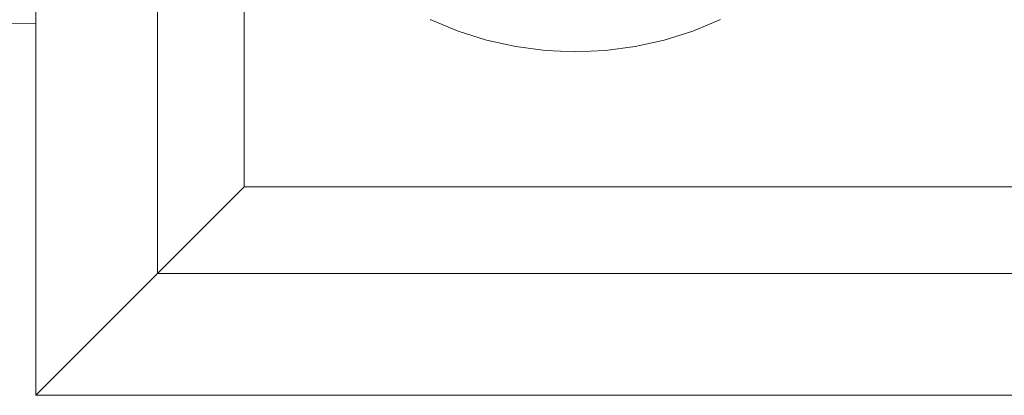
# Model space of a CAD drawing. Header units: millimetres. Extents: x 1865 to 2161, y 1201 to 1385.
# Tile 2 of 40: x 1900 to 1940, y 1201 to 1216. Entities that reach past the tile are written whole.
import ezdxf

# ---------------------------------------------------------------- set-up
doc = ezdxf.new("R2010")
doc.units = ezdxf.units.MM
doc.header["$LTSCALE"] = 25.4
doc.layers.add('Lighting-Moving Light', color=7, linetype='Continuous', lineweight=5)

# ---------------------------------------------------------------- blocks, each defined once
blk = doc.blocks.new('Group-1')
at = {"layer": 'Lighting-Moving Light', "color": 7, "linetype": 'Continuous', "lineweight": 5, "transparency": 33554687}
for points in [[(-112, -92, -21.465), (-107.035, -87.035, -16.5), (-107.035, 87.035, -16.5), (-112, 92, -21.465)], [(-107.035, -87.035, -16.5), (107.035, -87.035, -16.5), (107.035, 87.035, -16.5), (-107.035, 87.035, -16.5)], [(103.5, -83.5, -108.466), (-103.5, -83.5, -108.466), (-103.5, 83.5, -108.466), (103.5, 83.5, -108.466)], [(-112, -76.845, -77.387), (-112, -76.845, -47.544), (-116.521, -76.805, -47.544), (-116.521, -76.805, -77.387)], [(-103.5, -83.5, -108.466), (103.5, -83.5, -108.466), (112, -92, -99.966), (-112, -92, -99.966)], [(107.035, -87.035, -16.5), (-107.035, -87.035, -16.5), (-112, -92, -21.465), (112, -92, -21.465)]]:
    blk.add_3dface(points, dxfattribs=at)
for points, invisible_edges in [([(-112, -92, -99.966), (-112, 92, -99.965), (-112, 92, -99.966)], 9), ([(-112, 92, -99.966), (-103.5, 83.5, -108.466), (-103.5, -83.5, -108.466), (-112, -92, -99.966)], 8), ([(-112, -92, -99.966), (-112, -92, -99.965), (-112, 92, -99.965)], 8), ([(-112, 49.211, -77.387), (-112, 76.845, -77.387), (-112, 92, -99.965), (-112, -92, -99.965)], 10), ([(-112, -92, -21.465), (-112, 92, -21.465), (-112, -49.211, -47.544), (-112, -76.845, -47.544)], 10), ([(-112, -49.211, -77.387), (-112, 49.211, -77.387), (-112, -92, -99.965)], 11), ([(-118.833, -49.092, -77.387), (-112, -49.211, -77.387), (-112, -76.845, -77.387), (-116.521, -76.805, -77.387)], 8), ([(-116.521, -76.805, -47.544), (-112, -76.845, -47.544), (-112, -49.211, -47.544), (-118.833, -49.092, -47.544)], 8), ([(-112, -92, -99.965), (-112, -76.845, -77.387), (-112, -49.211, -77.387)], 9), ([(-93.623, -77.523, -16.465), (-94.788, -77.156, -16.465), (-95.917, -76.688, -16.465), (-90, -64, -16.465)], 12), ([(-91.22, -77.947, -16.465), (-92.431, -77.787, -16.465), (-93.623, -77.523, -16.465), (-90, -64, -16.465)], 12), ([(-88.78, -77.947, -16.465), (-90, -78, -16.465), (-91.22, -77.947, -16.465), (-90, -64, -16.465)], 12), ([(-84.083, -76.688, -16.465), (-85.212, -77.156, -16.465), (-86.377, -77.523, -16.465), (-90, -64, -16.465)], 12), ([(-86.377, -77.523, -16.465), (-87.569, -77.787, -16.465), (-88.78, -77.947, -16.465), (-90, -64, -16.465)], 12), ([(-95.917, -76.688, -16.465), (-94.788, -77.156, -16.465), (-93.943, -74.833, -1.637), (-94.872, -74.448, -1.637)], 10), ([(-85.212, -77.156, -16.465), (-84.083, -76.688, -16.465), (-85.128, -74.448, -1.637), (-86.057, -74.833, -1.637)], 10), ([(-94.788, -77.156, -16.465), (-93.623, -77.523, -16.465), (-92.984, -75.136, -1.637), (-93.943, -74.833, -1.637)], 10), ([(-86.377, -77.523, -16.465), (-85.212, -77.156, -16.465), (-86.057, -74.833, -1.637), (-87.016, -75.136, -1.637)], 10), ([(-93.623, -77.523, -16.465), (-92.431, -77.787, -16.465), (-92.002, -75.353, -1.637), (-92.984, -75.136, -1.637)], 10), ([(-92.431, -77.787, -16.465), (-91.22, -77.947, -16.465), (-91.005, -75.485, -1.637), (-92.002, -75.353, -1.637)], 10), ([(-88.78, -77.947, -16.465), (-87.569, -77.787, -16.465), (-87.998, -75.353, -1.637), (-88.995, -75.485, -1.637)], 10), ([(-87.569, -77.787, -16.465), (-86.377, -77.523, -16.465), (-87.016, -75.136, -1.637), (-87.998, -75.353, -1.637)], 10), ([(-91.22, -77.947, -16.465), (-90, -78, -16.465), (-90, -75.529, -1.637), (-91.005, -75.485, -1.637)], 10), ([(-90, -78, -16.465), (-88.78, -77.947, -16.465), (-88.995, -75.485, -1.637), (-90, -75.529, -1.637)], 10), ([(-112, -76.845, -47.544), (-112, -76.845, -77.387), (-112, -92, -99.965), (-112, -92, -21.465)], 10), ([(-112, -92, -99.965), (-112, -92, -99.966), (112, -92, -99.966), (112, -92, -99.965)], 8), ([(112, -92, -21.465), (-112, -92, -21.465), (-112, -92, -99.965)], 8), ([(112, -92, -99.965), (112, -92, -21.465), (-112, -92, -99.965)], 10)]:
    blk.add_3dface(points, dxfattribs=dict(at, invisible_edges=invisible_edges))
at = {"layer": 'Lighting-Moving Light', "color": 0, "flags": 1}
for tag in ['Yoke', '3D_Symbol_Name', 'Weight', 'Weight', 'Wattage', 'Candlepower', 'Body', 'Model_Name', 'Beam_Angle', 'Field_Angle', 'Remarks', 'Beam_Angle_2', 'Field_Angle_2', 'Num_Channels', 'Frame_Size', 'Device_Type', 'FixtureID', 'Frame_Size', 'Base', 'Lens', 'Inst_Type', 'Lamp']:
    blk.add_attdef(tag, (-144.25, -164.904), '', height=0.18, dxfattribs=at)

msp = doc.modelspace()

# ---------------------------------------------------------------- block references
at = {"layer": 'Lighting-Moving Light', "color": 7, "transparency": 33554687}
msp.add_blockref('Group-1', (2012.623, 1292.88), dxfattribs=at)

doc.saveas('drawing.dxf')
